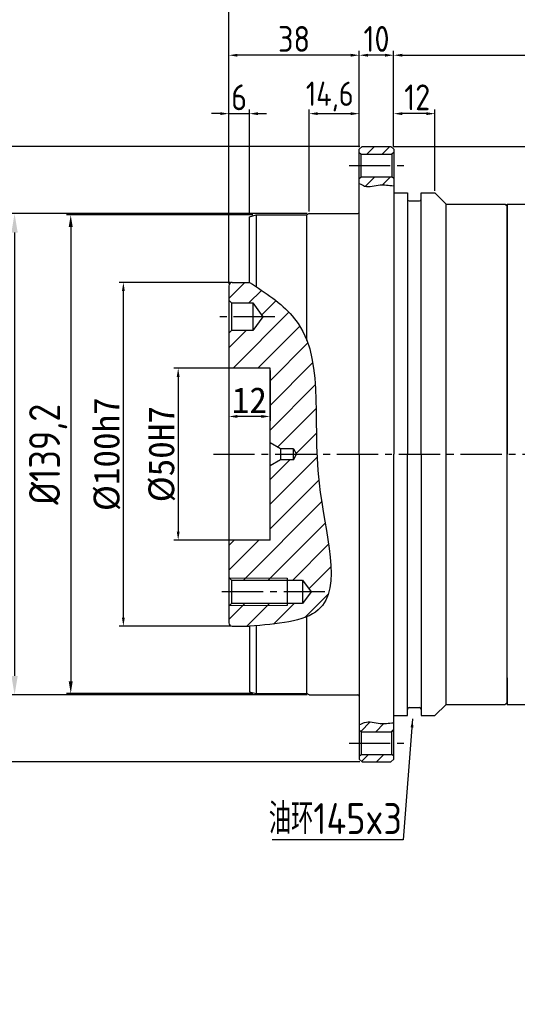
# Model space of a CAD drawing. Header units: millimetres. Extents: x 2152 to 3183, y 256 to 984.
# Tile 12 of 15: x 2508 to 2653, y 544 to 830. Entities that reach past the tile are written whole.
import ezdxf

# ---------------------------------------------------------------- set-up
doc = ezdxf.new("R2010")
doc.units = ezdxf.units.MM
doc.linetypes.add('点画线', pattern=[18, 12, -2, 2, -2])
for name, color, linetype in [('6文字层', 3, 'Continuous'), ('7中心线层', 7, '点画线'), ('标注线', 7, 'Continuous')]:
    doc.layers.add(name, color=color, linetype=linetype)
for name, color, linetype, lineweight in [('剖面线', 161, 'Continuous', 15), ('粗实线', 7, 'Continuous', 40), ('细实线', 211, 'Continuous', 18)]:
    doc.layers.add(name, color=color, linetype=linetype, lineweight=lineweight)
doc.styles.add('工程字', font='gbenor.shx', dxfattribs={"bigfont": 'gbcbig.shx'})
doc.dimstyles.new('ISO-25', dxfattribs={"dimtxt": 2.5, "dimasz": 2.5, "dimexe": 1.25, "dimexo": 0.625, "dimtad": 1, "dimtxsty": 'Standard', "dimcen": 2.5, "dimadec": 0, "dimazin": 0, "dimtfac": 1, "dimtmove": 0, "dimatfit": 3, "dimfxl": 1, "dimarcsym": 0})
doc.dimstyles.new('ISO-25-1', dxfattribs={"dimtxt": 9, "dimasz": 3.5, "dimexe": 1.25, "dimexo": 1, "dimgap": 1.5, "dimtad": 1, "dimtoh": 1, "dimtxsty": '工程字', "dimcen": 2, "dimadec": 0, "dimazin": 0, "dimtfac": 1, "dimtmove": 0, "dimatfit": 3, "dimfxl": 1, "dimarcsym": 0})

# ---------------------------------------------------------------- blocks, each defined once
blk = doc.blocks.new('*D7')
at = {"layer": '6文字层', "color": 0, "lineweight": -2}
for p, q in [((2569.22, 728.84), (2552.74, 728.84)), ((2553.99, 726.34), (2553.99, 681.34)), ((2569.22, 678.84), (2552.74, 678.84))]:
    blk.add_line(p, q, dxfattribs=at)
at = {"layer": '6文字层', "color": 0}
for points in [[(2554.4, 726.34), (2553.57, 726.34), (2553.99, 728.84)], [(2553.57, 681.34), (2554.4, 681.34), (2553.99, 678.84)]]:
    blk.add_solid(points, dxfattribs=at)
at = {"layer": 'Defpoints', "color": 0}
for p in [(2569.85, 728.84), (2553.99, 678.84), (2569.85, 678.84)]:
    blk.add_point(p, dxfattribs=at)
at = {"layer": '6文字层', "color": 0, "insert": (2549.24, 703.84), "char_height": 7.5, "attachment_point": 5, "rotation": 90}
blk.add_mtext('%%C50H7', dxfattribs=at)
blk = doc.blocks.new('*D8')
at = {"layer": '6文字层', "color": 0, "lineweight": -2}
for p, q in [((2569.1, 753.84), (2536.78, 753.84)), ((2538.03, 656.34), (2538.03, 751.34)), ((2569.1, 653.84), (2536.78, 653.84))]:
    blk.add_line(p, q, dxfattribs=at)
at = {"layer": '6文字层', "color": 0}
for points in [[(2538.44, 751.34), (2537.61, 751.34), (2538.03, 753.84)], [(2537.61, 656.34), (2538.44, 656.34), (2538.03, 653.84)]]:
    blk.add_solid(points, dxfattribs=at)
at = {"layer": 'Defpoints', "color": 0}
for p in [(2538.03, 753.84), (2569.72, 753.84), (2569.72, 653.84)]:
    blk.add_point(p, dxfattribs=at)
at = {"layer": '6文字层', "color": 0, "insert": (2533.28, 703.84), "char_height": 7.5, "attachment_point": 5, "rotation": 90}
blk.add_mtext('%%C100h7', dxfattribs=at)
blk = doc.blocks.new('*D9')
at = {"layer": 'Defpoints', "color": 0}
for p in [(2592.12, 773.84), (2506.35, 633.84), (2592.12, 633.84)]:
    blk.add_point(p, dxfattribs=at)
at = {"layer": '标注线', "color": 0, "lineweight": -2}
for p, q in [((2591.5, 773.84), (2505.1, 773.84)), ((2506.35, 768.34), (2506.35, 639.34)), ((2591.5, 633.84), (2505.1, 633.84))]:
    blk.add_line(p, q, dxfattribs=at)
at = {"layer": '标注线', "color": 0}
for points in [[(2507.27, 768.34), (2505.44, 768.34), (2506.35, 773.84)], [(2505.44, 639.34), (2507.27, 639.34), (2506.35, 633.84)]]:
    blk.add_solid(points, dxfattribs=at)
at = {"layer": '标注线', "color": 0, "insert": (2500.6, 703.84), "char_height": 8.5, "attachment_point": 5, "rotation": 90}
blk.add_mtext('%%C140h7', dxfattribs=at)
blk = doc.blocks.new('*D10')
at = {"layer": 'Defpoints', "color": 0}
for p in [(2607.52, 793.34), (2491.34, 614.34), (2607.52, 614.34)]:
    blk.add_point(p, dxfattribs=at)
at = {"layer": '标注线', "color": 0, "lineweight": -2}
for p, q in [((2606.9, 793.34), (2490.09, 793.34)), ((2491.34, 787.84), (2491.34, 619.84)), ((2606.9, 614.34), (2490.09, 614.34))]:
    blk.add_line(p, q, dxfattribs=at)
at = {"layer": '标注线', "color": 0}
for points in [[(2492.26, 787.84), (2490.43, 787.84), (2491.34, 793.34)], [(2490.43, 619.84), (2492.26, 619.84), (2491.34, 614.34)]]:
    blk.add_solid(points, dxfattribs=at)
at = {"layer": '标注线', "color": 0, "insert": (2485.59, 703.84), "char_height": 8.5, "attachment_point": 5, "rotation": 90}
blk.add_mtext('%%C179', dxfattribs=at)
blk = doc.blocks.new('*D11')
at = {"layer": '6文字层', "color": 0, "lineweight": -2}
for p, q in [((2568.72, 753.46), (2568.72, 837.74)), ((2814.22, 836.49), (2571.22, 836.49)), ((2816.72, 665.74), (2816.72, 837.74))]:
    blk.add_line(p, q, dxfattribs=at)
at = {"layer": '6文字层', "color": 0}
for points in [[(2571.22, 836.91), (2571.22, 836.08), (2568.72, 836.49)], [(2814.22, 836.08), (2814.22, 836.91), (2816.72, 836.49)]]:
    blk.add_solid(points, dxfattribs=at)
at = {"layer": 'Defpoints', "color": 0}
for p in [(2568.72, 836.49), (2568.72, 752.84), (2816.72, 665.12)]:
    blk.add_point(p, dxfattribs=at)
at = {"layer": '6文字层', "color": 0, "insert": (2692.72, 841.24), "char_height": 7.5, "attachment_point": 5, "style": '工程字'}
blk.add_mtext('248', dxfattribs=at)
blk = doc.blocks.new('*D12')
at = {"layer": '6文字层', "color": 0, "lineweight": -2}
for p, q in [((2568.72, 779.44), (2568.72, 821.15)), ((2604.22, 819.9), (2571.22, 819.9)), ((2606.72, 793.16), (2606.72, 821.15))]:
    blk.add_line(p, q, dxfattribs=at)
at = {"layer": '6文字层', "color": 0}
for points in [[(2571.22, 820.32), (2571.22, 819.49), (2568.72, 819.9)], [(2604.22, 819.49), (2604.22, 820.32), (2606.72, 819.9)]]:
    blk.add_solid(points, dxfattribs=at)
at = {"layer": 'Defpoints', "color": 0}
for p in [(2568.72, 819.9), (2606.72, 792.54), (2568.72, 778.81)]:
    blk.add_point(p, dxfattribs=at)
at = {"layer": '6文字层', "color": 0, "insert": (2587.72, 824.65), "char_height": 7.5, "attachment_point": 5, "style": '工程字'}
blk.add_mtext('38', dxfattribs=at)
blk = doc.blocks.new('*D13')
at = {"layer": '6文字层', "color": 0, "lineweight": -2}
for p, q in [((2606.72, 806.94), (2606.72, 821.15)), ((2614.22, 819.9), (2609.22, 819.9)), ((2616.72, 793.16), (2616.72, 821.15))]:
    blk.add_line(p, q, dxfattribs=at)
at = {"layer": '6文字层', "color": 0}
for points in [[(2609.22, 820.32), (2609.22, 819.49), (2606.72, 819.9)], [(2614.22, 819.49), (2614.22, 820.32), (2616.72, 819.9)]]:
    blk.add_solid(points, dxfattribs=at)
at = {"layer": 'Defpoints', "color": 0}
for p in [(2606.72, 819.9), (2606.72, 806.31), (2616.72, 792.54)]:
    blk.add_point(p, dxfattribs=at)
at = {"layer": '6文字层', "color": 0, "insert": (2611.72, 824.65), "char_height": 7.5, "attachment_point": 5, "style": '工程字'}
blk.add_mtext('10', dxfattribs=at)
blk = doc.blocks.new('*D14')
at = {"layer": '6文字层', "color": 0, "lineweight": -2}
for p, q in [((2566.22, 802.91), (2563.72, 802.91)), ((2568.72, 753.46), (2568.72, 804.16)), ((2568.72, 802.91), (2574.72, 802.91)), ((2574.72, 773.53), (2574.72, 804.16)), ((2577.22, 802.91), (2579.72, 802.91))]:
    blk.add_line(p, q, dxfattribs=at)
at = {"layer": '6文字层', "color": 0}
for points in [[(2566.22, 802.49), (2566.22, 803.33), (2568.72, 802.91)], [(2577.22, 803.33), (2577.22, 802.49), (2574.72, 802.91)]]:
    blk.add_solid(points, dxfattribs=at)
at = {"layer": 'Defpoints', "color": 0}
for p in [(2574.72, 802.91), (2574.72, 772.9), (2568.72, 752.84)]:
    blk.add_point(p, dxfattribs=at)
at = {"layer": '6文字层', "color": 0, "insert": (2571.72, 807.66), "char_height": 7.5, "attachment_point": 5, "style": '工程字'}
blk.add_mtext('6', dxfattribs=at)
blk = doc.blocks.new('*D15')
at = {"layer": '6文字层', "color": 0, "lineweight": -2}
for p, q in [((2592.12, 774.46), (2592.12, 804.16)), ((2594.62, 802.91), (2604.22, 802.91)), ((2606.72, 793.16), (2606.72, 804.16))]:
    blk.add_line(p, q, dxfattribs=at)
at = {"layer": '6文字层', "color": 0}
for points in [[(2594.62, 803.33), (2594.62, 802.49), (2592.12, 802.91)], [(2604.22, 802.49), (2604.22, 803.33), (2606.72, 802.91)]]:
    blk.add_solid(points, dxfattribs=at)
at = {"layer": 'Defpoints', "color": 0}
for p in [(2606.72, 802.91), (2606.72, 792.54), (2592.12, 773.84)]:
    blk.add_point(p, dxfattribs=at)
at = {"layer": '6文字层', "color": 0, "insert": (2598.13, 807.88), "char_height": 7.5, "attachment_point": 5, "style": '工程字'}
blk.add_mtext('{\\H0.9412x;14,6}', dxfattribs=at)
blk = doc.blocks.new('*D16')
at = {"layer": '6文字层', "color": 0, "lineweight": -2}
for p, q in [((2616.72, 793.16), (2616.72, 804.16)), ((2626.22, 802.91), (2619.22, 802.91)), ((2628.72, 780.46), (2628.72, 804.16))]:
    blk.add_line(p, q, dxfattribs=at)
at = {"layer": '6文字层', "color": 0}
for points in [[(2619.22, 803.33), (2619.22, 802.49), (2616.72, 802.91)], [(2626.22, 802.49), (2626.22, 803.33), (2628.72, 802.91)]]:
    blk.add_solid(points, dxfattribs=at)
at = {"layer": 'Defpoints', "color": 0}
for p in [(2616.72, 802.91), (2616.72, 792.54), (2628.72, 779.84)]:
    blk.add_point(p, dxfattribs=at)
at = {"layer": '6文字层', "color": 0, "insert": (2623.58, 807.66), "char_height": 7.5, "attachment_point": 5, "style": '工程字'}
blk.add_mtext('12', dxfattribs=at)
blk = doc.blocks.new('*D17')
at = {"layer": '6文字层', "color": 0, "lineweight": -2}
for p, q in [((2616.72, 793.16), (2616.72, 821.15)), ((2619.22, 819.9), (2743.22, 819.9)), ((2745.72, 704.46), (2745.72, 821.15))]:
    blk.add_line(p, q, dxfattribs=at)
at = {"layer": '6文字层', "color": 0}
for points in [[(2619.22, 820.32), (2619.22, 819.49), (2616.72, 819.9)], [(2743.22, 819.49), (2743.22, 820.32), (2745.72, 819.9)]]:
    blk.add_solid(points, dxfattribs=at)
at = {"layer": 'Defpoints', "color": 0}
for p in [(2745.72, 819.9), (2616.72, 792.54), (2745.72, 703.84)]:
    blk.add_point(p, dxfattribs=at)
at = {"layer": '6文字层', "color": 0, "insert": (2681.22, 824.65), "char_height": 7.5, "attachment_point": 5}
blk.add_mtext('129', dxfattribs=at)
blk = doc.blocks.new('*D19')
at = {"layer": '6文字层', "color": 0, "lineweight": -2}
for p, q in [((2616.55, 793.34), (2893.82, 793.34)), ((2892.57, 546.34), (2892.57, 790.84)), ((2835.55, 543.84), (2893.82, 543.84))]:
    blk.add_line(p, q, dxfattribs=at)
at = {"layer": '6文字层', "color": 0}
for points in [[(2892.99, 790.84), (2892.16, 790.84), (2892.57, 793.34)], [(2892.16, 546.34), (2892.99, 546.34), (2892.57, 543.84)]]:
    blk.add_solid(points, dxfattribs=at)
at = {"layer": 'Defpoints', "color": 0}
for p in [(2615.92, 793.34), (2892.57, 793.34), (2834.92, 543.84)]:
    blk.add_point(p, dxfattribs=at)
at = {"layer": '6文字层', "color": 0, "insert": (2887.19, 673.59), "char_height": 7.5, "attachment_point": 5, "rotation": 90}
blk.add_mtext('249,5', dxfattribs=at)
blk = doc.blocks.new('*D26')
at = {"layer": 'Defpoints', "color": 0}
for p in [(2576.72, 773.44), (2522.7, 634.24), (2576.72, 634.24)]:
    blk.add_point(p, dxfattribs=at)
at = {"layer": '标注线', "color": 0, "lineweight": -2}
for p, q in [((2575.72, 773.44), (2521.45, 773.44)), ((2522.7, 769.94), (2522.7, 637.74)), ((2575.72, 634.24), (2521.45, 634.24))]:
    blk.add_line(p, q, dxfattribs=at)
at = {"layer": '标注线', "color": 0}
for points in [[(2523.28, 769.94), (2522.12, 769.94), (2522.7, 773.44)], [(2522.12, 637.74), (2523.28, 637.74), (2522.7, 634.24)]]:
    blk.add_solid(points, dxfattribs=at)
at = {"layer": '标注线', "color": 0, "insert": (2516.14, 703.84), "char_height": 9, "attachment_point": 5, "rotation": 90, "style": '工程字'}
blk.add_mtext('%%c139,2{}{{\\H0.7x;}{}}', dxfattribs=at)
blk = doc.blocks.new('*D27')
at = {"layer": '6文字层', "color": 0, "lineweight": -2}
for p, q in [((2568.72, 728.21), (2568.72, 713.58)), ((2580.72, 728.21), (2580.72, 713.58)), ((2578.22, 714.83), (2571.22, 714.83))]:
    blk.add_line(p, q, dxfattribs=at)
at = {"layer": '6文字层', "color": 0}
for points in [[(2571.22, 715.25), (2571.22, 714.41), (2568.72, 714.83)], [(2578.22, 714.41), (2578.22, 715.25), (2580.72, 714.83)]]:
    blk.add_solid(points, dxfattribs=at)
at = {"layer": 'Defpoints', "color": 0}
for p in [(2568.72, 728.84), (2580.72, 728.84), (2568.72, 714.83)]:
    blk.add_point(p, dxfattribs=at)
at = {"layer": '6文字层', "color": 0, "insert": (2574.72, 719.58), "char_height": 7.5, "attachment_point": 5}
blk.add_mtext('12', dxfattribs=at)
blk = doc.blocks.new('*D33')
at = {"layer": '6文字层', "color": 0, "lineweight": -2}
for p, q in [((2568.72, 753.46), (2568.72, 852.32)), ((2833.22, 851.07), (2571.22, 851.07)), ((2835.72, 590.35), (2835.72, 852.32))]:
    blk.add_line(p, q, dxfattribs=at)
at = {"layer": '6文字层', "color": 0}
for points in [[(2571.22, 851.48), (2571.22, 850.65), (2568.72, 851.07)], [(2833.22, 850.65), (2833.22, 851.48), (2835.72, 851.07)]]:
    blk.add_solid(points, dxfattribs=at)
at = {"layer": 'Defpoints', "color": 0}
for p in [(2568.72, 851.07), (2568.72, 752.84), (2835.72, 589.72)]:
    blk.add_point(p, dxfattribs=at)
at = {"layer": '6文字层', "color": 0, "insert": (2702.22, 855.82), "char_height": 7.5, "attachment_point": 5}
blk.add_mtext('267', dxfattribs=at)

msp = doc.modelspace()

# ---------------------------------------------------------------- hatches: boundary and pattern name
at = {"layer": '标注线'}
h = msp.add_hatch(dxfattribs=at)
h.set_pattern_fill('ANSI31', color=256, style=0)
h.set_pattern_definition([(45, (-5916.3673, 446.8826), (-2.245064, 2.245064), [])])
h.paths.add_polyline_path([(2607.221, 791.138), (2616.221, 791.138), (2616.721, 791.638), (2616.721, 792.538), (2615.921, 793.338), (2607.521, 793.338), (2606.721, 792.538), (2606.721, 791.638)])
edge = h.paths.add_edge_path()
edge.add_line((2616.721, 784.038), (2616.221, 784.538))
edge.add_line((2616.221, 784.538), (2607.221, 784.538))
edge.add_line((2607.221, 784.538), (2606.721, 784.038))
edge.add_line((2606.721, 784.038), (2606.721, 782.576))
edge.add_spline(control_points=[(2606.721, 782.576), (2607.382, 782.276), (2609.115, 781.171), (2612.478, 782.569), (2615.193, 782.04), (2616.721, 781.935)], knot_values=[2.5353373, 2.5353373, 2.5353373, 2.5353373, 3.9770476, 8.4890756, 12.0914144, 12.0914144, 12.0914144, 12.0914144], degree=3, periodic=0)
edge.add_line((2616.721, 781.935), (2616.721, 784.038))
edge = h.paths.add_edge_path()
edge.add_spline(control_points=[(2616.721, 625.739), (2615.193, 625.634), (2612.478, 625.106), (2609.115, 626.503), (2607.382, 625.398), (2606.721, 625.098)], knot_values=[2.5353373, 2.5353373, 2.5353373, 2.5353373, 6.137676, 10.649704, 12.0914144, 12.0914144, 12.0914144, 12.0914144], degree=3, periodic=0)
edge.add_line((2606.721, 625.098), (2606.721, 623.636))
edge.add_line((2606.721, 623.636), (2607.221, 623.136))
edge.add_line((2607.221, 623.136), (2616.221, 623.136))
edge.add_line((2616.221, 623.136), (2616.721, 623.636))
edge.add_line((2616.721, 623.636), (2616.721, 625.739))
h.paths.add_polyline_path([(2616.221, 616.536), (2607.221, 616.536), (2606.721, 616.036), (2606.721, 615.136), (2607.521, 614.336), (2615.921, 614.336), (2616.721, 615.136), (2616.721, 616.036)])
h = msp.add_hatch(dxfattribs=at)
h.set_pattern_fill('ANSI31', color=256, scale=1.6, style=0)
h.set_pattern_definition([(45, (-5916.3673, 446.8826), (-3.5921024, 3.5921024), [])])
edge = h.paths.add_edge_path()
edge.add_spline(control_points=[(2594.369, 703.837), (2593.706, 720.053), (2596.39, 739.702), (2579.365, 750.808), (2574.721, 753.837)], knot_values=[0, 0, 0, 0, 42.1483396, 57.9576193, 57.9576193, 57.9576193, 57.9576193], degree=3, periodic=0)
edge.add_line((2574.721, 753.837), (2569.721, 753.837))
edge.add_arc((2569.721, 752.837), 1, 90, 180)
edge.add_line((2568.721, 752.837), (2568.721, 748.637))
edge.add_line((2568.721, 748.637), (2569.521, 747.837))
edge.add_line((2569.521, 747.837), (2575.721, 747.837))
edge.add_line((2575.721, 747.837), (2578.627, 743.837))
edge.add_line((2578.627, 743.837), (2575.721, 739.837))
edge.add_line((2575.721, 739.837), (2569.521, 739.837))
edge.add_line((2569.521, 739.837), (2568.721, 739.037))
edge.add_line((2568.721, 739.037), (2568.721, 729.703))
edge.add_line((2568.721, 729.703), (2570.221, 728.837))
edge.add_line((2570.221, 728.837), (2580.721, 728.837))
edge.add_line((2580.721, 728.837), (2580.721, 707.187))
edge.add_line((2580.721, 707.187), (2583.795, 705.412))
edge.add_line((2583.795, 705.412), (2587.524, 705.412))
edge.add_line((2587.524, 705.412), (2588.433, 703.837))
edge.add_line((2588.433, 703.837), (2594.369, 703.837))
edge = h.paths.add_edge_path()
edge.add_line((2594.369, 703.837), (2588.433, 703.837))
edge.add_line((2588.433, 703.837), (2588.433, 703.837))
edge.add_line((2588.433, 703.837), (2587.524, 702.262))
edge.add_line((2587.524, 702.262), (2583.795, 702.262))
edge.add_line((2583.795, 702.262), (2580.721, 700.487))
edge.add_line((2580.721, 700.487), (2580.721, 678.837))
edge.add_line((2580.721, 678.837), (2570.221, 678.837))
edge.add_line((2570.221, 678.837), (2568.721, 677.971))
edge.add_line((2568.721, 677.971), (2568.721, 668.037))
edge.add_line((2568.721, 668.037), (2568.921, 667.837))
edge.add_line((2568.921, 667.837), (2585.721, 667.837))
edge.add_line((2585.721, 667.837), (2585.721, 667.237))
edge.add_line((2585.721, 667.237), (2590.221, 667.237))
edge.add_line((2590.221, 667.237), (2592.691, 663.837))
edge.add_line((2592.691, 663.837), (2590.221, 660.437))
edge.add_line((2590.221, 660.437), (2585.721, 660.437))
edge.add_line((2585.721, 660.437), (2585.721, 659.837))
edge.add_line((2585.721, 659.837), (2568.921, 659.837))
edge.add_line((2568.921, 659.837), (2568.721, 659.637))
edge.add_line((2568.721, 659.637), (2568.721, 654.837))
edge.add_arc((2569.721, 654.837), 1, 180, 270)
edge.add_line((2569.721, 653.837), (2574.721, 653.837))
edge.add_spline(control_points=[(2574.721, 653.837), (2582.721, 654.429), (2605.044, 656.08), (2595.635, 683.824), (2594.481, 701.098), (2594.369, 703.837)], knot_values=[57.9576193, 57.9576193, 57.9576193, 57.9576193, 78.5658152, 115.4631332, 122.5829077, 122.5829077, 122.5829077, 122.5829077], degree=3, periodic=0)
h.paths.add_polyline_path([(2568.921, 659.837), (2585.721, 659.837), (2585.721, 660.437), (2569.521, 660.437)])
h.paths.add_polyline_path([(2585.721, 667.237), (2585.721, 667.837), (2568.921, 667.837), (2569.521, 667.237)])

# ---------------------------------------------------------------- linework, layer by layer
at = {"layer": '7中心线层', "color": 0}
for p, q in [((2603.721, 787.838), (2619.721, 787.838)), ((2582.127, 743.837), (2565.221, 743.837)), ((2564.221, 703.837), (2745.722, 703.837)), ((2596.728, 663.837), (2565.221, 663.837)), ((2603.721, 619.836), (2619.721, 619.836))]:
    msp.add_line(p, q, dxfattribs=at)
at = {"layer": '标注线', "lineweight": 30}
msp.add_line((2632.021, 631.091), (2632.021, 776.584), dxfattribs=at)
at = {"layer": '标注线', "color": 0}
for points in [[(2606.721, 782.576), (2607.382, 782.276), (2609.115, 781.171), (2612.478, 782.569), (2615.193, 782.04), (2616.721, 781.935)], [(2606.721, 625.098), (2607.382, 625.398), (2609.115, 626.503), (2612.478, 625.106), (2615.193, 625.634), (2616.721, 625.739)]]:
    msp.add_open_spline(points, degree=3, knots=[2.5353373, 2.5353373, 2.5353373, 2.5353373, 3.9770476, 8.4890756, 12.0914144, 12.0914144, 12.0914144, 12.0914144], dxfattribs=at)
msp.add_spline([(2574.721, 753.837), (2587.187, 744.113), (2594.992, 695.467), (2594.778, 658.571), (2574.721, 653.837)], degree=3, dxfattribs=at)
at = {"layer": '粗实线', "lineweight": 30}
for p, q in [((2606.721, 792.538), (2607.521, 793.338)), ((2606.721, 703.837), (2606.721, 792.538)), ((2606.721, 791.638), (2607.221, 791.138)), ((2607.221, 784.538), (2607.221, 791.138)), ((2607.221, 791.138), (2616.221, 791.138)), ((2607.521, 793.338), (2615.921, 793.338)), ((2616.721, 792.538), (2615.921, 793.338)), ((2616.721, 791.638), (2616.221, 791.138)), ((2616.221, 791.138), (2616.221, 784.538)), ((2616.721, 792.538), (2616.721, 703.837)), ((2606.721, 784.038), (2607.221, 784.538)), ((2607.221, 784.538), (2616.221, 784.538)), ((2616.721, 784.038), (2616.221, 784.538)), ((2616.721, 779.838), (2620.721, 779.838)), ((2620.721, 779.838), (2620.721, 703.837)), ((2624.721, 703.837), (2624.721, 779.838)), ((2624.721, 779.838), (2628.721, 779.838)), ((2628.721, 779.838), (2632.021, 776.584)), ((2621.221, 777.538), (2624.221, 777.538)), ((2632.016, 776.589), (2649.221, 776.589)), ((2649.221, 776.589), (2649.721, 776.089)), ((2649.721, 703.837), (2649.721, 776.587)), ((2649.721, 776.089), (2649.721, 776.587)), ((2649.721, 776.587), (2672.721, 776.587)), ((2649.721, 776.587), (2649.721, 703.837)), ((2574.721, 772.902), (2576.721, 773.438)), ((2576.721, 773.438), (2591.428, 773.438)), ((2576.721, 773.438), (2576.721, 752.528)), ((2592.121, 773.838), (2591.428, 773.438)), ((2591.428, 736.971), (2591.428, 773.438)), ((2592.121, 773.838), (2606.321, 773.838)), ((2574.721, 753.837), (2574.721, 772.902)), ((2569.721, 753.837), (2574.721, 753.837)), ((2568.721, 752.837), (2568.721, 654.837)), ((2569.521, 747.837), (2568.721, 748.637)), ((2569.521, 747.837), (2569.521, 739.837)), ((2569.521, 747.837), (2575.721, 747.837)), ((2575.721, 747.837), (2575.721, 739.837)), ((2575.721, 747.837), (2578.627, 743.837)), ((2578.627, 743.837), (2575.721, 739.837)), ((2569.521, 739.837), (2568.721, 739.037)), ((2575.721, 739.837), (2569.521, 739.837)), ((2580.721, 728.837), (2568.721, 728.837)), ((2580.721, 678.837), (2580.721, 728.837)), ((2583.795, 705.412), (2580.721, 707.187)), ((2583.795, 705.412), (2583.795, 702.262)), ((2587.524, 705.412), (2583.795, 705.412)), ((2587.524, 702.262), (2587.524, 705.412)), ((2587.524, 705.412), (2588.433, 703.837)), ((2583.795, 702.262), (2580.721, 700.487)), ((2587.524, 702.262), (2583.795, 702.262)), ((2587.524, 702.262), (2588.433, 703.837)), ((2606.721, 703.837), (2606.721, 615.136)), ((2616.721, 615.136), (2616.721, 703.837)), ((2620.721, 627.836), (2620.721, 703.837)), ((2624.721, 703.837), (2624.721, 627.836)), ((2649.721, 631.087), (2649.721, 703.837)), ((2580.721, 678.837), (2568.721, 678.837)), ((2569.521, 667.237), (2568.721, 668.037)), ((2585.721, 667.837), (2585.721, 659.837)), ((2569.521, 667.237), (2569.521, 660.437)), ((2569.521, 667.237), (2590.221, 667.237)), ((2590.221, 667.237), (2590.221, 660.437)), ((2590.221, 667.237), (2592.691, 663.837)), ((2592.691, 663.837), (2590.221, 660.437)), ((2569.521, 660.437), (2568.721, 659.637)), ((2590.221, 660.437), (2569.521, 660.437)), ((2591.428, 634.236), (2591.428, 656.566)), ((2569.721, 653.837), (2574.721, 653.837)), ((2574.721, 653.837), (2574.721, 634.771)), ((2576.721, 653.987), (2576.721, 634.236)), ((2649.721, 638.837), (2649.721, 631.087)), ((2574.721, 634.771), (2576.721, 634.236)), ((2576.721, 634.236), (2591.428, 634.236)), ((2592.121, 633.836), (2591.428, 634.236)), ((2592.121, 633.836), (2606.321, 633.836)), ((2621.221, 630.136), (2624.221, 630.136)), ((2628.721, 627.836), (2632.021, 631.091)), ((2632.016, 631.086), (2649.221, 631.086)), ((2649.221, 631.086), (2649.721, 631.586)), ((2649.721, 631.087), (2672.721, 631.087)), ((2616.721, 627.836), (2620.721, 627.836)), ((2624.721, 627.836), (2628.721, 627.836)), ((2606.721, 623.636), (2607.221, 623.136)), ((2607.221, 623.136), (2607.221, 616.536)), ((2607.221, 623.136), (2616.221, 623.136)), ((2616.721, 623.636), (2616.221, 623.136)), ((2616.221, 616.536), (2616.221, 623.136)), ((2606.721, 616.036), (2607.221, 616.536)), ((2607.221, 616.536), (2616.221, 616.536)), ((2616.721, 616.036), (2616.221, 616.536)), ((2606.721, 615.136), (2607.521, 614.336)), ((2607.521, 614.336), (2615.921, 614.336)), ((2616.721, 615.136), (2615.921, 614.336))]:
    msp.add_line(p, q, dxfattribs=at)
for centre, radius, start, end in [((2621.221, 778.038), 0.5, 180, 270), ((2624.221, 778.038), 0.5, 270, 0), ((2606.321, 774.238), 0.4, 270, 0), ((2569.721, 752.837), 1, 90, 180), ((2569.721, 654.837), 1, 180, 270), ((2606.321, 633.436), 0.4, 0, 90), ((2621.221, 629.636), 0.5, 90, 180), ((2624.221, 629.636), 0.5, 0, 90)]:
    msp.add_arc(centre, radius, start, end, dxfattribs=at)
at = {"layer": '细实线'}
for p, q in [((2568.921, 667.837), (2585.721, 667.837)), ((2585.721, 659.837), (2568.921, 659.837))]:
    msp.add_line(p, q, dxfattribs=at)

# ---------------------------------------------------------------- texts
at = {"layer": '标注线', "color": 3, "lineweight": -3, "insert": (2599.749, 597.864), "char_height": 9, "width": 56.17665, "attachment_point": 5, "style": '工程字'}
msp.add_mtext('油环145x3', dxfattribs=at)

# ---------------------------------------------------------------- dimensions: what is measured, and where the dimension line sits
at = {"layer": '6文字层', "color": 3}
for base, p1, p2, override, picture, middle in [((2568.721, 851.066), (2835.722, 589.722), (2568.721, 752.837), {"dimtxt": 7.5, "dimgap": 1}, '*D33', (2702.221, 855.816)), ((2568.721, 819.904), (2606.721, 792.538), (2568.721, 778.81), {"dimtxt": 7.5, "dimgap": 1, "dimtxsty": '工程字'}, '*D12', (2587.721, 824.654)), ((2606.721, 819.904), (2616.721, 792.538), (2606.721, 806.312), {"dimtxt": 7.5, "dimgap": 1, "dimtxsty": '工程字'}, '*D13', (2611.721, 824.654)), ((2745.722, 819.904), (2616.721, 792.538), (2745.722, 703.837), {"dimtxt": 7.5, "dimgap": 1}, '*D17', (2681.221, 824.654))]:
    dim = msp.add_linear_dim(base=base, p1=p1, p2=p2, dimstyle='ISO-25', override=override, dxfattribs=at)
    dim.commit()
    dim.dimension.update_dxf_attribs({"geometry": picture, "text_midpoint": middle})
for base, p1, p2, picture, middle in [((2568.721, 836.494), (2816.722, 665.116), (2568.721, 752.837), '*D11', (2692.721, 836.494)), ((2574.721, 802.909), (2568.721, 752.837), (2574.721, 772.902), '*D14', (2571.721, 802.909)), ((2616.721, 802.909), (2628.721, 779.838), (2616.721, 792.538), '*D16', (2623.576, 802.909))]:
    dim = msp.add_linear_dim(base=base, p1=p1, p2=p2, dimstyle='ISO-25', override={"dimtxt": 7.5, "dimgap": 1, "dimtxsty": '工程字'}, dxfattribs=at)
    dim.commit()
    dim.dimension.update_dxf_attribs({"geometry": picture, "text_midpoint": middle, "dimtype": 160})
dim = msp.add_linear_dim(base=(2606.721, 802.909), p1=(2592.121, 773.838), p2=(2606.721, 792.538), text='{\\H0.9412x;<>}', dimstyle='ISO-25', override={"dimtxt": 7.5, "dimgap": 1, "dimtxsty": '工程字'}, dxfattribs=at)
dim.commit()
dim.dimension.update_dxf_attribs({"geometry": '*D15', "text_midpoint": (2598.131, 802.909), "dimtype": 160})
at = {"layer": '6文字层'}
dim = msp.add_linear_dim(base=(2892.573, 793.338), p1=(2834.922, 543.837), p2=(2615.921, 793.338), angle=90, dimstyle='ISO-25', override={"dimtxt": 7.5, "dimgap": 1}, dxfattribs=at)
dim.commit()
dim.dimension.update_dxf_attribs({"geometry": '*D19', "text_midpoint": (2892.573, 673.588), "dimtype": 160})
at = {"layer": '6文字层', "color": 3}
for base, p1, p2, text, picture, middle in [((2538.027, 753.837), (2569.721, 653.837), (2569.721, 753.837), '%%C<>h7', '*D8', (2538.027, 703.837)), ((2553.987, 678.837), (2569.846, 728.837), (2569.846, 678.837), '%%C<>H7', '*D7', (2553.987, 703.837))]:
    dim = msp.add_linear_dim(base=base, p1=p1, p2=p2, angle=90, text=text, dimstyle='ISO-25', override={"dimtxt": 7.5, "dimgap": 1}, dxfattribs=at)
    dim.commit()
    dim.dimension.update_dxf_attribs({"geometry": picture, "text_midpoint": middle, "dimtype": 160})
at = {"layer": '6文字层'}
dim = msp.add_linear_dim(base=(2568.721, 714.831), p1=(2580.721, 728.837), p2=(2568.721, 728.837), dimstyle='ISO-25', override={"dimtxt": 7.5, "dimgap": 1}, dxfattribs=at)
dim.commit()
dim.dimension.update_dxf_attribs({"geometry": '*D27', "text_midpoint": (2574.721, 719.581)})
at = {"layer": '标注线', "color": 3}
dim = msp.add_linear_dim(base=(2491.344, 614.336), p1=(2607.521, 793.338), p2=(2607.521, 614.336), angle=90, text='%%C<>', dimstyle='ISO-25', override={"dimtxt": 8.5, "dimasz": 5.5, "dimgap": 1.5}, dxfattribs=at)
dim.commit()
dim.dimension.update_dxf_attribs({"geometry": '*D10', "text_midpoint": (2491.344, 703.837), "dimtype": 160})
dim = msp.add_linear_dim(base=(2506.353, 633.836), p1=(2592.121, 773.838), p2=(2592.121, 633.836), angle=90, text='%%C<>h7', dimstyle='ISO-25', override={"dimtxt": 8.5, "dimasz": 5.5, "dimgap": 1.5}, dxfattribs=at)
dim.commit()
dim.dimension.update_dxf_attribs({"geometry": '*D9', "text_midpoint": (2500.603, 703.837)})
dim = msp.add_linear_dim(base=(2522.699, 634.236), p1=(2576.721, 773.438), p2=(2576.721, 634.236), angle=90, text='%%c<>{}{{\\H0.7x;}{}}', dimstyle='ISO-25-1', dxfattribs=at)
dim.commit()
dim.dimension.update_dxf_attribs({"geometry": '*D26', "text_midpoint": (2516.138, 703.837)})

# ---------------------------------------------------------------- leaders
at = {"layer": '剖面线', "color": 3, "lineweight": -3}
msp.add_leader([(2622.246, 626.853), (2619.526, 591.715), (2581.339, 591.715)], dimstyle='ISO-25', dxfattribs=at)

doc.saveas('drawing.dxf')
